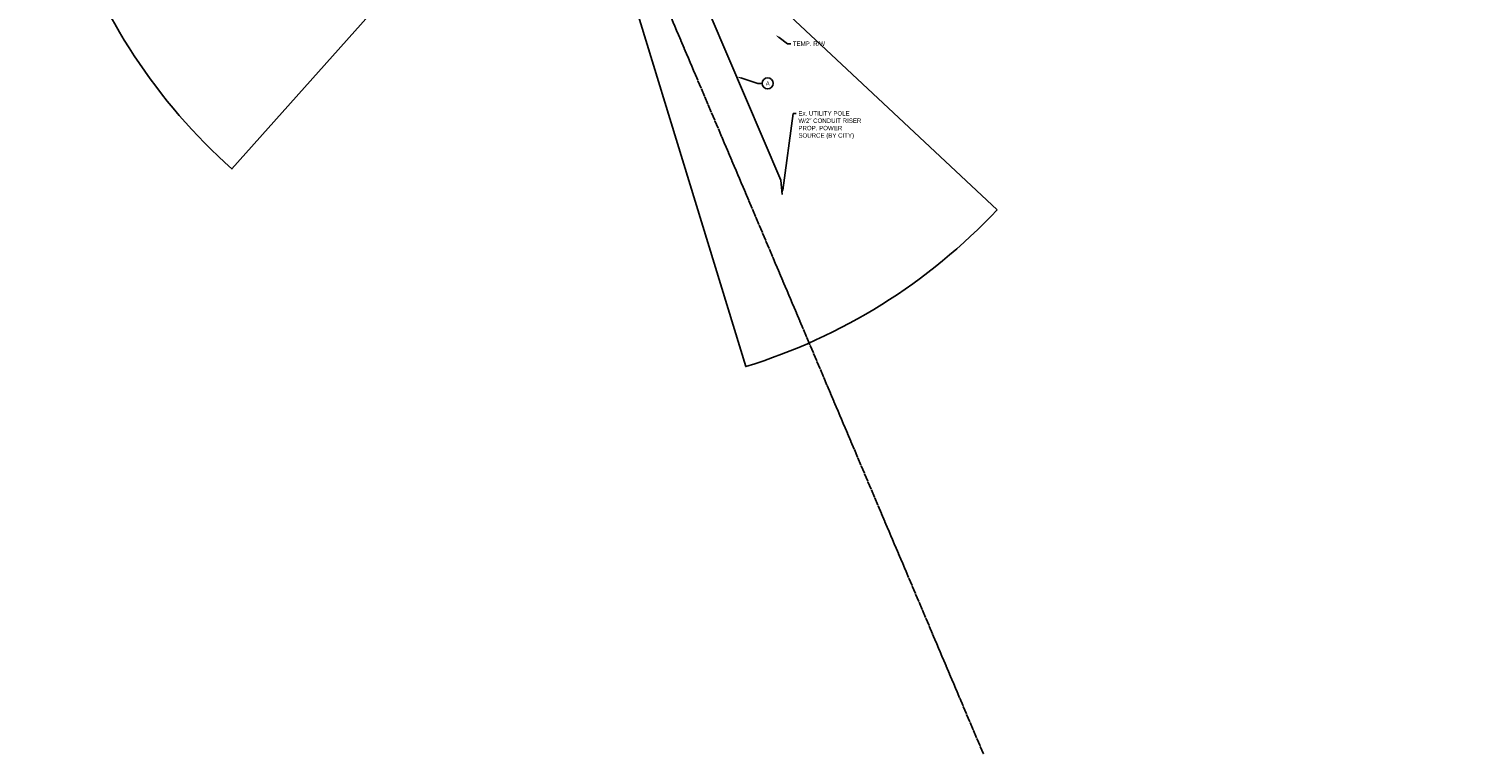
# Model space of a CAD drawing. Header units: feet. Extents: x 1494403 to 1496685, y 336620 to 338947.
# Tile 2 of 19: x 1495319 to 1496129, y 336620 to 337030. Entities that reach past the tile are written whole.
import ezdxf
from ezdxf import colors
from ezdxf.entities.mleader import LeaderData, LeaderLine
from ezdxf.enums import TextEntityAlignment as Align
from ezdxf.math import Vec2, Vec3

# ---------------------------------------------------------------- set-up
doc = ezdxf.new("R2010")
doc.units = ezdxf.units.FT
doc.header["$MEASUREMENT"] = 0
doc.linetypes.add('cl', pattern=[5, 0.09375, -0.09375, 4.625, -0.09375, 0.09375])
doc.linetypes.add('conduitpr', pattern=[0])
for name, color, linetype in [('RW_X_CL', 180, 'cl'), ('SC_Scratch3', 7, 'Continuous'), ('SG_P_Conduit', 1, 'conduitpr'), ('SG_P_Text', 7, 'Continuous'), ('T-CONDUIT-TXT', 4, 'Continuous')]:
    doc.layers.add(name, color=color, linetype=linetype)
doc.styles.add('Slanted-Normal', font='font31.shx', dxfattribs={"height": 0.1})
doc.styles.get("Standard").update_dxf_attribs({"font": 'font31.shx'})

# ---------------------------------------------------------------- blocks, each defined once
blk = doc.blocks.new('_TagCircle')
at = {"color": 0, "linetype": 'ByBlock', "lineweight": -2, "transparency": 16777216}
blk.add_circle((0, 0), 0.125, dxfattribs=at)
at = {"layer": 'T-CONDUIT-TXT', "color": 0, "transparency": 16777216}
blk.add_attdef('TAGNUMBER', text='', height=0.09375, dxfattribs=at).set_placement((0, -0.046875), align=Align.CENTER)

msp = doc.modelspace()

# ---------------------------------------------------------------- linework, layer by layer
at = {"layer": 'RW_X_CL', "flags": 128}
msp.add_lwpolyline([(1495858.111, 336619.505), (1495663.114, 337079.543), (1494551.133, 338947.422)], dxfattribs=at)
at = {"layer": 'SC_Scratch3', "flags": 128}
for points in [[(1495649.713, 337192.896), (1495433.306, 336950.429, -0.131021), (1495341.326, 337090.358), (1495649.713, 337192.896)], [(1495628.55, 337149.477), (1495723.753, 336838.733, 0.1310199), (1495865.817, 336927.378)]]:
    msp.add_lwpolyline(points, format="xyb", dxfattribs=at)
msp.add_lwpolyline([(1495628.55, 337149.477), (1495865.818, 336927.377)], dxfattribs=at)
at = {"layer": 'SG_P_Conduit', "elevation": 923.921, "flags": 128}
msp.add_lwpolyline([(1495678.492, 337135.317), (1495693.634, 337061.146), (1495743.485, 336944.085), (1495744.251, 336936.028)], dxfattribs=at)

# ---------------------------------------------------------------- leaders
at = {"layer": 'SG_P_Text'}
ml = msp.add_multileader_mtext('Standard', dxfattribs=at)
ml.set_content('TEMP. R/W', color=256, style='Slanted-Normal')
ml.set_leader_properties(color=256, linetype='ByLayer', lineweight=-1)
ml.build(insert=Vec2(0, 0))
ml.multileader.update_dxf_attribs({"dogleg_length": 0.09, "arrow_head_size": 2.5, "scale": 20})
ctx = ml.context
ctx.base_point, ctx.scale, ctx.char_height, ctx.arrow_head_size, ctx.landing_gap_size, ctx.plane_origin = Vec3(1495749.117, 337021.217), 20, 2.5, 2.5, 1.2, Vec3(1495670.136, 337048.199)
notes = []
notes.append((ctx, [(0, (1, 1, 0), (1495747.317, 337021.217), (1, 0), 1.8, [(0, [(1495740.609, 337026.157)], 0, [])])]))
ctx.mtext.insert, ctx.mtext.flow_direction = Vec3(1495750.317, 337022.467), 5
ml = msp.add_multileader_block('Standard', dxfattribs=at)
ml.set_content('_TagCircle', color=256, scale=25)
ml.set_attribute('TAGNUMBER', 'A', width=0)
ml.set_leader_properties(color=256, linetype='ByLayer', lineweight=-1)
ml.build(insert=Vec2(0, 0))
ml.multileader.update_dxf_attribs({"has_text_frame": 1, "dogleg_length": 0.12, "arrow_head_size": 2.5, "scale": 20})
ctx = ml.context
ctx.base_point, ctx.scale, ctx.char_height, ctx.arrow_head_size, ctx.landing_gap_size, ctx.plane_origin = Vec3(1495733.018, 336998.76, 923.921), 20, 2.5, 2.5, 2.5, Vec3(1495521.184, 336950.806, 923.921)
notes.append((ctx, [(1, (1, 1, 0), (1495730.618, 336998.76, 923.921), (1, 0), 2.4, [(0, [(1495718.559, 337002.615, 923.921)], 0, [])])]))
ctx.block.insert = Vec3(1495736.143, 336998.76, 923.921)
ml = msp.add_multileader_mtext('Standard', dxfattribs=at)
ml.set_content('Ex. UTILITY POLE\\PW/2" CONDUIT RISER \\PPROP. POWER \\PSOURCE (BY CITY)', color=256, style='Slanted-Normal')
ml.set_leader_properties(color=256, linetype='ByLayer', lineweight=-1)
ml.build(insert=Vec2(0, 0))
ml.multileader.update_dxf_attribs({"dogleg_length": 0.09, "arrow_head_size": 2.5, "scale": 20})
ctx = ml.context
ctx.base_point, ctx.scale, ctx.char_height, ctx.arrow_head_size, ctx.landing_gap_size, ctx.plane_origin = Vec3(1495752.283, 336981.847), 20, 2.5, 2.5, 1.2, Vec3(1495697.122, 336953.728)
notes.append((ctx, [(0, (1, 1, 0), (1495750.483, 336981.847), (1, 0), 1.8, [(0, [(1495744.251, 336936.028)], 0, [])])]))
ctx.mtext.insert, ctx.mtext.width, ctx.mtext.flow_direction = Vec3(1495753.483, 336983.097), 46.56445, 5
for ctx, leaders in notes:
    for number, flags, end, landing, length, lines in leaders:
        leader = LeaderData()
        leader.index, (leader.has_last_leader_line, leader.has_dogleg_vector, leader.attachment_direction) = number, flags
        leader.last_leader_point, leader.dogleg_vector, leader.dogleg_length = Vec3(end), Vec3(landing), length
        for number, points, colour, breaks in lines:
            line = LeaderLine()
            line.index, line.vertices, line.color, line.breaks = number, Vec3.list(points), colors.encode_raw_color(colour), breaks
            leader.lines.append(line)
        ctx.leaders.append(leader)

doc.saveas('drawing.dxf')
